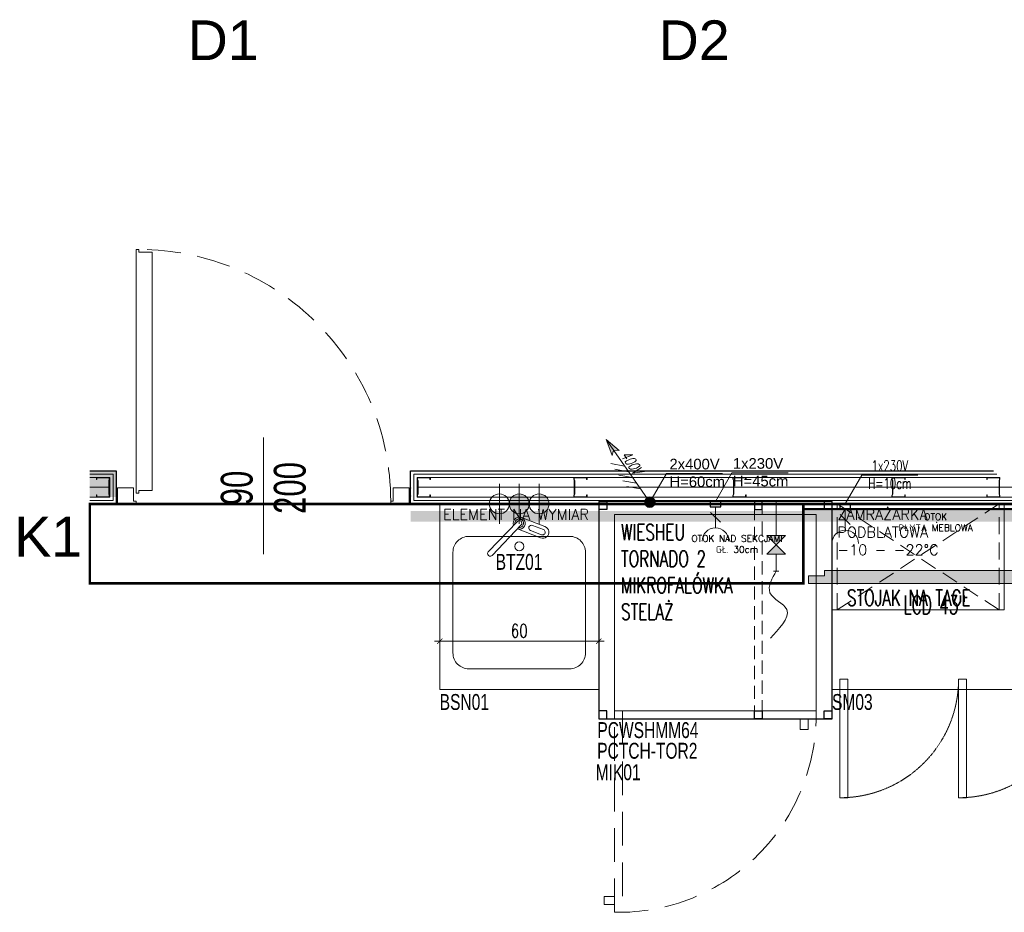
# Model space of a CAD drawing. Header units: millimetres. Extents: x -13532 to 2392, y -5241 to 5322.
# Tile 17 of 256: x -7454 to -7083, y -5132 to -4795. Entities that reach past the tile are written whole.
import ezdxf

# ---------------------------------------------------------------- set-up
doc = ezdxf.new("R2010")
doc.units = ezdxf.units.MM
for name, pattern in [('DASHED', [19.05, 12.7, -6.35]), ('DASHED2', [0.375, 0.25, -0.125]), ('DGN_STYLE_2', [30.2, 18.12, -12.08])]:
    doc.linetypes.add(name, pattern=pattern)
doc.layers.get('0').update_dxf_attribs({"lineweight": 9, "true_color": 0x939393})
doc.layers.get('Defpoints').update_dxf_attribs({"true_color": 0xdae6d4})
for name, color, linetype, lineweight in [('! stolarka nowa', 5, 'Continuous', 13), ('_A_ROZWINIĘCIA_OPISY', 252, 'Continuous', 15), ('CHLODNICTWO', 94, 'Continuous', 9), ('cz-gr', 122, 'Continuous', 30), ('GK - ŚRODEK - AGP1', 32, 'Continuous', 5)]:
    doc.layers.add(name, color=color, linetype=linetype, lineweight=lineweight)
for name, color, linetype, lineweight, true_color in [('batting - AGP1', 7, 'Continuous', 5, 0xadadad), ('daszed - 10 x 20', 7, 'Continuous', 5, 0xe1b6b6), ('drzwi - AGP1', 7, 'Continuous', 13, 0x7f7f7f), ('EI15151515', 7, 'Continuous', 5, 0xf97533), ('Meble - AGP1', 7, 'Continuous', 15, 0x999999), ('MEBLE PKN', 7, 'Continuous', 9, 0xa0a0a0), ('OPIS - AGP1', 7, 'Continuous', 0, 0x7f7f7f), ('profil - AGP1', 7, 'Continuous', 5, 0x3f3f3f)]:
    doc.layers.add(name, color=color, linetype=linetype, lineweight=lineweight, true_color=true_color)
doc.layers.add('Otok drewniany', color=7, linetype='Continuous', true_color=0xc69100)
doc.styles.add('Arch-Dim', font='simplex.shx', dxfattribs={"width": 0.75})
doc.styles.add('cebart', font='simplex.shx', dxfattribs={"width": 0.7, "oblique": 15, "height": 10})
doc.styles.add('JACEK_07', font='simplex.shx', dxfattribs={"width": 0.7})
doc.styles.add('RomanS', font='simplex.shx')
doc.styles.get("Standard").update_dxf_attribs({"font": 'arial.ttf'})
doc.styles.add('style1', font='simplex.shx', dxfattribs={"width": 0.6})
doc.styles.add('text', font='simplex.shx')
doc.linetypes.add('BATTING', pattern='A,0.0001,-0.1,[134,ltypeshp.shx,S=0.1,R=0,X=-0.1,Y=0],-0.2,[134,ltypeshp.shx,S=0.1,R=180,X=0.1,Y=0],-0.1', length=0.4001)
doc.dimstyles.new('wymiary 10', dxfattribs={"dimscale": 2, "dimtxt": 2.5, "dimasz": 1, "dimexe": 1, "dimexo": 2.5, "dimgap": 0.25, "dimtad": 1, "dimdec": 1, "dimzin": 9, "dimtxsty": 'Arch-Dim', "dimblk": 'ARCHTICK', "dimcen": 1, "dimdle": 1, "dimclrd": 256, "dimclre": 256, "dimclrt": 256, "dimadec": 0, "dimazin": 0, "dimtfac": 1, "dimtdec": 1, "dimtofl": 0, "dimtmove": 1, "dimatfit": 3, "dimldrblk": 'NONE', "dimfxl": 1, "dimtolj": 1, "dimtzin": 0, "dimarcsym": 0})

# ---------------------------------------------------------------- blocks, each defined once
blk = doc.blocks.new('*U169')
at = {"layer": '! stolarka nowa'}
for p in [(0, 3), (0, 0), (0, -3)]:
    blk.add_point(p, dxfattribs=at)
for p, q in [((7.5, 93), (7.5, 1)), ((7.5, 93), (8.5, 93)), ((8.5, 93), (8.5, 92)), ((8.5, 92), (13.5, 92)), ((13.5, 2), (13.5, 92)), ((0.5, 3), (0.5, -3)), ((0.5, 3), (6.5, 3)), ((6.5, 3), (6.5, -2)), ((7.5, 1), (8.5, 1)), ((8.5, 1), (8.5, 2)), ((8.5, 2), (13.5, 2)), ((110.5, 3), (104.5, 3)), ((104.5, -2), (104.5, 3)), ((110.5, 3), (110.5, -3)), ((7.5, -3), (0.5, -3)), ((6.5, -2), (7.5, -2)), ((7.5, -2), (7.5, -3)), ((103.5, -2), (103.5, -3)), ((103.5, -2), (104.5, -2)), ((103.5, -3), (110.5, -3))]:
    blk.add_line(p, q)
at = {"linetype": 'DASHED'}
blk.add_arc((8.5, -2), 95, 0, 90, dxfattribs=at)
for p in [(111, 3), (111, 0), (111, -3)]:
    blk.add_point(p)
at = {"layer": 'OPIS - AGP1'}
blk.add_line((55.5, -22.01), (55.5, 22.01), dxfattribs=at)
at = {"layer": 'OPIS - AGP1', "color": 7, "insert": (55.5, 2.99), "char_height": 12, "width": 10, "attachment_point": 5, "rotation": 90, "style": 'JACEK_07'}
blk.add_mtext('\\pxqc;{\\fArial|b0|i0|c238|p0;90\\P200}', dxfattribs=at)
blk = doc.blocks.new('_ArchTick')
at = {"color": 0, "linetype": 'ByBlock', "const_width": 0.15}
blk.add_lwpolyline([(-0.5, -0.5), (0.5, 0.5)], dxfattribs=at)
blk = doc.blocks.new('*D5390')
at = {"layer": 'Defpoints', "color": 0}
for p in [(60, -51.84), (0, -70), (60, -70)]:
    blk.add_point(p, dxfattribs=at)
at = {"layer": 'Meble - AGP1', "lineweight": -2}
for p, q in [((-2, -51.84), (62, -51.84)), ((0, -65), (0, -49.84)), ((60, -65), (60, -49.84))]:
    blk.add_line(p, q, dxfattribs=at)
at = {"layer": 'Meble - AGP1', "lineweight": -2, "xscale": 2, "yscale": 2, "zscale": 2, "rotation": 180}
blk.add_blockref('_ArchTick', (0, -51.84), dxfattribs=at)
at = {"layer": 'Meble - AGP1', "lineweight": -2, "xscale": 2, "yscale": 2, "zscale": 2}
blk.add_blockref('_ArchTick', (60, -51.84), dxfattribs=at)
at = {"layer": 'Meble - AGP1', "insert": (30, -47.94), "char_height": 5, "attachment_point": 5, "style": 'Arch-Dim'}
blk.add_mtext('\\A1;60', dxfattribs=at)
blk = doc.blocks.new('_None', base_point=(2.5, 0))
blk = doc.blocks.new('Woda_ciepla')
for p, q in [((0, -7.5), (0, 7.5)), ((0, 0), (0, 7.5)), ((7.5, 0), (-7.5, 0))]:
    blk.add_line(p, q)
blk.add_circle((0, 0), 3.75)
blk = doc.blocks.new('Odplyw_wody')
blk.add_hatch(color=256).paths.add_polyline_path([(0, 3.75, -1), (0, -3.75, -1)])
for p, q in [((0, -7.5), (0, 7.5)), ((7.5, 0), (-7.5, 0))]:
    blk.add_line(p, q)
blk.add_circle((0, 0), 3.75)
blk = doc.blocks.new('Woda_zimna')
blk.add_hatch(color=256).paths.add_polyline_path([(0, 3.75, -0.414214), (3.75, 0), (-3.75, 0, -0.414214)])
for p, q in [((0, -7.5), (0, 7.5)), ((7.5, 0), (-7.5, 0))]:
    blk.add_line(p, q)
blk.add_circle((0, 0), 3.75)
blk = doc.blocks.new('gn-230')
at = {"layer": 'Meble - AGP1'}
for p, q in [((-4, 0), (-19.8, 0)), ((-15.65, -3.75), (-8.15, 3.75))]:
    blk.add_line(p, q, dxfattribs=at)
at = {"layer": 'Meble - AGP1', "lineweight": 30}
blk.add_lwpolyline([(-4, -4), (0, -4), (0, 4), (-4, 4)], close=True, dxfattribs=at)
at = {"layer": 'Meble - AGP1'}
blk.add_arc((-29.8, 0), 10, 270, 90, dxfattribs=at)
blk = doc.blocks.new('*U319')
at = {"layer": 'Meble - AGP1'}
for points in [[(5, 0), (11.25, 10.83), (32.42, 10.83)], [(0, 0), (135, 0), (135, -70), (0, -70), (0, 0)]]:
    blk.add_lwpolyline(points, dxfattribs=at)
for points in [[(6, -110.9), (6, -66.15), (3, -66.15), (3, -110.9)], [(50.75, -110.9), (50.75, -66.15), (47.75, -66.15), (47.75, -110.9)]]:
    blk.add_lwpolyline(points, close=True, dxfattribs=at)
at = {"layer": 'Meble - AGP1', "linetype": 'DASHED', "ltscale": 0.01}
for centre in [(3, -66.15), (47.75, -66.15)]:
    blk.add_arc(centre, 44.75, 270, 0, dxfattribs=at)
at = {"layer": 'Meble - AGP1', "xscale": 0.5, "yscale": 0.5, "zscale": 0.5, "rotation": 90.00000000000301}
blk.add_blockref('gn-230', (5, 0), dxfattribs=at)
at = {"layer": 'Meble - AGP1'}
for s, insert, char_height, width, attachment_point, style in [('1x230V\\PH=10cm', (21.84, 11.05), 4, 21.1655, 5, 'JACEK_07'), ('{\\H0.8x;ZAMRAŻARKA\\PPODBLATOWA\\P-10 - -22%%DC}', (2, -2), 5, 58.8906, 1, 'text'), ('GASTROMAX', (133, -68), 4, 172.3315, 9, 'RomanS'), ('\\pxql;{\\fArial|b0|i0|c238|p34;SM03}', (10.24, -74.81), 6, 20.4806, 5, 'JACEK_07')]:
    blk.add_mtext(s, dxfattribs=dict(at, insert=insert, char_height=char_height, width=width, attachment_point=attachment_point, style=style))
blk = doc.blocks.new('*U193')
at = {"layer": 'Meble - AGP1', "linetype": 'DASHED', "ltscale": 0.5}
for points in [[(0, 0), (0, -40), (2, -40), (2, 0)], [(65, 0), (65, -40), (63, -40), (63, 0)]]:
    blk.add_lwpolyline(points, close=True, dxfattribs=at)
at = {"layer": 'Meble - AGP1'}
blk.add_lwpolyline([(0, 0), (0, -40), (65, -40), (65, 0)], close=True, dxfattribs=at)
at = {"layer": 'Meble - AGP1', "linetype": 'DASHED', "ltscale": 0.5}
for points in [[(63, 0), (2, -40)], [(63, -40), (2, 0)]]:
    blk.add_lwpolyline(points, dxfattribs=at)
at = {"layer": 'Meble - AGP1', "insert": (28.97, -35.42), "char_height": 6, "width": 101.2, "attachment_point": 5, "style": 'JACEK_07'}
blk.add_mtext('STOJAK NA TACE', dxfattribs=at)
blk = doc.blocks.new('Podstawa pod piece')
at = {"linetype": 'Continuous', "lineweight": 25}
for points in [[(0, -82), (88, -82), (88, 0), (0, 0), (0, -82)], [(0, 0), (3, 0), (3, -3), (0, -3)], [(88, 0), (85, 0), (85, -3), (88, -3)], [(0, -82), (3, -82), (3, -79), (0, -79)], [(88, -82), (85, -82), (85, -79), (88, -79)]]:
    blk.add_lwpolyline(points, dxfattribs=at)
for points in [[(61.7, 0), (58.7, 0), (58.7, -3), (61.7, -3)], [(61.7, -82), (58.7, -82), (58.7, -79), (61.7, -79)]]:
    blk.add_lwpolyline(points, close=True, dxfattribs=at)
at = {"linetype": 'DASHED2', "ltscale": 20}
blk.add_lwpolyline([(58.7, 0), (61.7, 0), (61.7, -82), (58.7, -82)], close=True, dxfattribs=at)
blk = doc.blocks.new('CEBART-ZAW-URZ')
h = blk.add_hatch(color=256)
h.paths.add_polyline_path([(-16.33, 0), (-12.78, -3.56), (-12.78, 3.56)])
h.paths.add_polyline_path([(-19.89, 3.56), (-19.89, -3.56), (-16.33, 0)])
for p, q in [((-26.28, 1.05), (-26.28, -1.05)), ((-26.28, 0), (-19.89, 0)), ((-19.89, 3.56), (-19.89, -3.56)), ((-19.89, 3.56), (-16.33, 0)), ((-19.89, -3.56), (-16.33, 0)), ((-12.78, 3.56), (-16.33, 0)), ((-12.78, -3.56), (-16.33, 0)), ((-12.78, 3.56), (-12.78, -3.56)), ((-12.78, 0), (0, 0))]:
    blk.add_line(p, q)
at = {"start_tangent": (-0.861524, 0.507717), "end_tangent": (-0.755154, 0.655547)}
blk.add_spline([(-26.28, 0), (-34.4, 2.34), (-40.71, -3.97), (-51.56, 2.15)], degree=3, dxfattribs=at)
blk = doc.blocks.new('K-400')
at = {"layer": 'Meble - AGP1'}
h = blk.add_hatch(color=256, dxfattribs=at)
h.paths.add_polyline_path([(34.29, 29.72), (40.76, 40.76), (33.87, 33.87)])
h.paths.add_polyline_path([(40.76, 40.76), (29.72, 34.29), (33.87, 33.87)])
blk.add_hatch(color=256, dxfattribs=at).paths.add_polyline_path([(3.96, 0, 1), (-3.96, 0, 1)])
for p, q in [((0, 0), (40.76, 40.76)), ((40.76, 40.76), (29.72, 34.29)), ((40.76, 40.76), (34.29, 29.72)), ((19.83, 30.44), (19.83, 19.83)), ((23.56, 34.17), (23.56, 23.56)), ((29.72, 34.29), (33.87, 33.87)), ((34.29, 29.72), (33.87, 33.87)), ((12.38, 22.99), (12.38, 12.38)), ((16.11, 26.71), (16.11, 16.11)), ((8.65, 19.26), (8.65, 8.65))]:
    blk.add_line(p, q, dxfattribs=at)
blk.add_circle((0, 0), 3.96, dxfattribs=at)
at = {"layer": 'Meble - AGP1', "style": 'cebart', "oblique": 15, "width": 0.7}
blk.add_text('400V', height=8, rotation=225, dxfattribs=at).set_placement((30.91, 28.38))
blk = doc.blocks.new('*U329')
at = {"layer": 'Meble - AGP1'}
for points in [[(19.31, -0.25), (25.57, 10.58), (46.73, 10.58)], [(44, 0), (50.25, 10.83), (71.42, 10.83)], [(6, -82), (82, -82), (82, -4.9), (6, -4.9), (6, -82)]]:
    blk.add_lwpolyline(points, dxfattribs=at)
for points in [[(6, -82), (82, -82), (82, -79), (6, -79)], [(79, -82), (76, -82), (76, -86), (79, -86)]]:
    blk.add_lwpolyline(points, close=True, dxfattribs=at)
at = {"layer": 'Meble - AGP1', "linetype": 'DASHED'}
for points in [[(6, -155), (6, -79), (9, -79), (9, -155)], [(6, -152), (6, -149), (2, -149), (2, -152)]]:
    blk.add_lwpolyline(points, close=True, dxfattribs=at)
blk.add_arc((7.5, -80.5), 74.5, 268.8463, 1.1537, dxfattribs=at)
at = {"layer": 'Meble - AGP1'}
for name, p, xscale, yscale, zscale, rotation in [('K-400', (19.31, -0.25), 0.4999999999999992, 0.4999999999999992, 0.4999999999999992, 79.91980827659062), ('gn-230', (44, 0), 0.5, 0.5, 0.5, 90)]:
    blk.add_blockref(name, p, dxfattribs=dict(at, xscale=xscale, yscale=yscale, zscale=zscale, rotation=rotation))
blk.add_blockref('Podstawa pod piece', (0, 0), dxfattribs=at)
at = {"layer": 'Meble - AGP1', "rotation": 90}
blk.add_blockref('CEBART-ZAW-URZ', (66.94, 0), dxfattribs=at)
at = {"layer": 'Meble - AGP1', "char_height": 4, "width": 32.4538, "attachment_point": 1}
for s, insert in [('2x400V\\PH=60cm', (26.67, 16.14)), ('1x230V\\PH=45cm', (50.6, 16.39))]:
    blk.add_mtext(s, dxfattribs=dict(at, insert=insert))
at = {"layer": 'Meble - AGP1', "char_height": 6, "style": 'JACEK_07'}
for s, insert, width, attachment_point in [('\\pxql;WIESHEU\\PTORNADO 2\\PMIKROFALÓWKA\\PSTELAŻ', (46.41, -26.59), 76, 5), ('\\pxqc;{\\fArial|b0|i0|c238|p34;PCWSHMM64}', (9.39, -83.24), 18.3, 1), ('\\pxqc;{\\fArial|b0|i0|c238|p34;PCTCH-TOR2}', (9.17, -91.04), 18.3, 1), ('\\pxqc;{\\fArial|b0|i0|c238|p34;MIK01}', (-1.84, -99.14), 18.3, 1)]:
    blk.add_mtext(s, dxfattribs=dict(at, insert=insert, width=width, attachment_point=attachment_point))
blk = doc.blocks.new('*U307')
at = {"linetype": 'DASHED', "const_width": 1}
blk.add_lwpolyline([(-49.93, 0), (231.11, 0), (231.11, -2), (-49.93, -2)], close=True, dxfattribs=at)
at = {"insert": (0, -6.94), "char_height": 2.5, "width": 50, "attachment_point": 5, "style": 'RomanS'}
blk.add_mtext('OTOK \\PPŁYTA MEBLOWA', dxfattribs=at)
blk = doc.blocks.new('*U315')
at = {"linetype": 'DASHED', "const_width": 1}
blk.add_lwpolyline([(-244.17, 0), (25, 0), (25, -30), (-244.17, -30)], close=True, dxfattribs=at)
at = {"insert": (0, -15.12), "char_height": 2.5, "width": 50, "attachment_point": 5, "style": 'RomanS'}
blk.add_mtext('OTOK NAD SEKCJAMI \\PGŁ. 30cm', dxfattribs=at)
blk = doc.blocks.new('43 LCD top')
at = {"layer": 'Meble - AGP1'}
h = blk.add_hatch(color=256, dxfattribs=at)
h.dxf.hatch_style = 1
h.paths.add_polyline_path([(3419.81, 2134.69), (3419.81, 2137.52), (3425.81, 2137.52), (3425.81, 2139.52), (3510.56, 2139.52), (3510.56, 2137.52), (3516.56, 2137.52), (3516.56, 2134.69)])
blk.add_lwpolyline([(3419.81, 2134.69), (3516.56, 2134.69), (3516.56, 2137.52), (3510.56, 2137.52), (3510.56, 2139.52), (3425.81, 2139.52), (3425.81, 2137.52), (3419.81, 2137.52)], close=True, dxfattribs=at)
for p in [(3417.81, 2157.69), (3468.18, 2157.69), (3518.56, 2157.69), (3417.81, 2134.69), (3518.56, 2134.69)]:
    blk.add_point(p, dxfattribs=at)
at = {"layer": 'Meble - AGP1', "insert": (3455.65, 2130.11), "char_height": 7, "attachment_point": 1, "style": 'style1'}
blk.add_mtext_dynamic_manual_height_columns('LCD 43"', width=55.1787, gutter_width=50, heights=[0], dxfattribs=at)
blk = doc.blocks.new('*U247')
for p in [(-3419.81, -2134.69), (-3323.06, -2134.69), (-3226.31, -2134.69), (-3129.56, -2134.69)]:
    blk.add_blockref('43 LCD top', p)
blk = doc.blocks.new('*U318')
at = {"layer": 'Meble - AGP1'}
for p, q in [((29.29, -6.61), (18.33, -18.15)), ((39.71, -8.59), (30.82, -5.15)), ((30.71, -7.97), (19.76, -19.51)), ((38.06, -12.86), (29.29, -9.47)), ((38.37, -11.65), (34.28, -10.07)), ((39.13, -9.69), (35.04, -8.11))]:
    blk.add_line(p, q, dxfattribs=at)
blk.add_lwpolyline([(0, 0), (60, 0), (60, -70), (0, -70)], close=True, dxfattribs=at)
blk.add_lwpolyline([(11, -12.26), (49, -12.26, -0.414214), (55, -18.26), (55, -56.26, -0.414214), (49, -62.26), (11, -62.26, -0.414214), (5, -56.26), (5, -18.26, -0.414214)], format="xyb", close=True, dxfattribs=at)
blk.add_circle((30, -16.04), 1.69, dxfattribs=at)
for centre, radius, start, end in [((30, -7.29), 2.29, 251.9178, 201.0494), ((30, -7.29), 1.62, 263.7549, 189.2123), ((30, -7.29), 0.983, 316.4836, 136.4836), ((34.66, -9.09), 1.05, 68.8835, 248.8835), ((38.89, -10.72), 2.29, 248.8831, 68.8835), ((38.75, -10.67), 1.05, 248.8831, 68.8835), ((19.04, -18.83), 0.983, 136.4836, 316.4836)]:
    blk.add_arc(centre, radius, start, end, dxfattribs=at)
at = {"layer": 'Meble - AGP1', "rotation": 270}
for name, p in [('Woda_ciepla', (22.5, 0)), ('Odplyw_wody', (30, 0)), ('Woda_zimna', (37.5, 0))]:
    blk.add_blockref(name, p, dxfattribs=at)
at = {"layer": 'Meble - AGP1'}
for s, insert, char_height, width, attachment_point, style in [('{\\H0.8x;ELEMENT NA WYMIAR}', (1.28, -2), 5, 58.8906, 1, 'text'), ('\\pxql;{\\fArial|b0|i0|c238|p34;BTZ01}', (31.36, -21.94), 6, 20.4806, 5, 'JACEK_07'), ('\\pxql;{\\fArial|b0|i0|c238|p34;BSN01}', (10.24, -74.81), 6, 20.4806, 5, 'JACEK_07')]:
    blk.add_mtext(s, dxfattribs=dict(at, insert=insert, char_height=char_height, width=width, attachment_point=attachment_point, style=style))
dim = blk.add_linear_dim(base=(60, -51.84), p1=(0, -70), p2=(60, -70), dimstyle='wymiary 10', dxfattribs=at)
dim.commit()
dim.dimension.update_dxf_attribs({"geometry": '*D5390', "text_midpoint": (30, -50.94), "dimtype": 160})

msp = doc.modelspace()

# ---------------------------------------------------------------- linework, layer by layer
at = {"layer": 'batting - AGP1', "linetype": 'BATTING', "ltscale": 8}
for points in [[(-7420.8524, -4971.2118), (-7427.9857, -4971.2118)], [(-6815.4853, -4971.2119), (-7304.1191, -4971.2118)]]:
    msp.add_lwpolyline(points, dxfattribs=at)
at = {"layer": 'cz-gr'}
for p, q in [((-7427.9874, -4964.962), (-7417.9857, -4964.962)), ((-7417.9857, -4964.962), (-7417.9857, -4977.4619)), ((-7306.9857, -4977.462), (-7306.9857, -4964.962)), ((-7306.9857, -4964.962), (-7087.1149, -4964.962)), ((-7417.9857, -4977.4619), (-7427.9857, -4977.4619)), ((-6815.4853, -4977.4619), (-7306.9857, -4977.462))]:
    msp.add_line(p, q, dxfattribs=at)
at = {"layer": 'daszed - 10 x 20', "linetype": 'DGN_STYLE_2', "const_width": 4}
msp.add_lwpolyline([(-7306.9857, -4982.2132), (-6815.2746, -4982.2132)], dxfattribs=at)
at = {"layer": 'EI15151515', "lineweight": 40, "ltscale": 10, "const_width": 9.8}
msp.add_lwpolyline([(-7417.9857, -4969.962), (-7427.9874, -4969.9617)], dxfattribs=at)
at = {"layer": 'GK - ŚRODEK - AGP1', "linetype": 'Continuous'}
for p, q in [((-7427.9857, -4966.212), (-7419.2357, -4966.212)), ((-7419.2357, -4966.212), (-7419.2357, -4976.2119)), ((-7427.9857, -4967.462), (-7421.4, -4967.462)), ((-7420.4857, -4967.4626), (-7420.4857, -4974.9626)), ((-7421.4, -4974.9619), (-7427.9857, -4974.9619)), ((-7419.2357, -4976.2119), (-7427.9857, -4976.2119))]:
    msp.add_line(p, q, dxfattribs=at)
at = {"layer": 'GK - ŚRODEK - AGP1'}
for p, q in [((-7305.7357, -4976.212), (-7305.7357, -4966.212)), ((-7305.7357, -4966.212), (-7085.8649, -4966.212)), ((-7304.4857, -4974.962), (-7304.4857, -4967.462)), ((-7304.4857, -4967.462), (-7084.6149, -4967.462)), ((-6815.4853, -4976.2119), (-7305.7357, -4976.212)), ((-6815.4853, -4974.9619), (-7304.4857, -4974.962))]:
    msp.add_line(p, q, dxfattribs=at)
at = {"layer": 'profil - AGP1', "ltscale": 5}
for points in [[(-7420.6857, -4973.7618), (-7420.4856, -4974.2951), (-7420.4856, -4974.9618), (-7425.4856, -4974.9619), (-7425.4856, -4974.2119), (-7425.4856, -4974.1416), (-7425.4374, -4974.0916), (-7425.3672, -4974.0916), (-7425.319, -4974.1416), (-7425.319, -4974.2119), (-7425.319, -4974.7952), (-7420.6523, -4974.7951), (-7420.6523, -4974.3253), (-7420.8523, -4973.792), (-7420.8524, -4968.6316), (-7420.6524, -4968.0982), (-7420.6524, -4967.6285), (-7425.3191, -4967.6285), (-7425.3191, -4968.2119), (-7425.3653, -4968.2698), (-7425.4395, -4968.2698), (-7425.4857, -4968.2119), (-7425.4857, -4967.4619), (-7420.4857, -4967.4618), (-7420.4857, -4968.1285), (-7420.6857, -4968.6618)], [(-7304.2858, -4973.7618), (-7304.4858, -4974.2951), (-7304.4858, -4974.9618), (-7299.4858, -4974.9619), (-7299.4858, -4974.2119), (-7299.4858, -4974.1417), (-7299.534, -4974.0916), (-7299.6043, -4974.0916), (-7299.6525, -4974.1417), (-7299.6525, -4974.2119), (-7299.6525, -4974.7952), (-7304.3192, -4974.7952), (-7304.3192, -4974.3254), (-7304.1192, -4973.792), (-7304.1191, -4968.6316), (-7304.3191, -4968.0983), (-7304.3191, -4967.6285), (-7299.6524, -4967.6285), (-7299.6524, -4968.2119), (-7299.6062, -4968.2699), (-7299.532, -4968.2699), (-7299.4858, -4968.2119), (-7299.4857, -4967.4619), (-7304.4857, -4967.4618), (-7304.4857, -4968.1285), (-7304.2858, -4968.6618)], [(-7245.2001, -4973.7612), (-7245.4001, -4974.2945), (-7245.4001, -4974.9612), (-7240.4001, -4974.9612), (-7240.4001, -4974.2112), (-7240.4001, -4974.141), (-7240.4483, -4974.091), (-7240.5185, -4974.091), (-7240.5668, -4974.141), (-7240.5668, -4974.2112), (-7240.5668, -4974.7946), (-7245.2334, -4974.7945), (-7245.2334, -4974.3247), (-7245.0334, -4973.7914), (-7245.0333, -4968.631), (-7245.2333, -4968.0976), (-7245.2333, -4967.6278), (-7240.5667, -4967.6279), (-7240.5667, -4968.2112), (-7240.5204, -4968.2692), (-7240.4463, -4968.2692), (-7240.4, -4968.2112), (-7240.4, -4967.4612), (-7245.4, -4967.4612), (-7245.4, -4968.1278), (-7245.2, -4968.6612)], [(-7185.2001, -4973.7612), (-7185.4001, -4974.2945), (-7185.4001, -4974.9612), (-7180.4001, -4974.9612), (-7180.4001, -4974.2112), (-7180.4001, -4974.141), (-7180.4483, -4974.091), (-7180.5185, -4974.091), (-7180.5668, -4974.141), (-7180.5668, -4974.2112), (-7180.5668, -4974.7946), (-7185.2334, -4974.7945), (-7185.2334, -4974.3247), (-7185.0334, -4973.7914), (-7185.0333, -4968.631), (-7185.2333, -4968.0976), (-7185.2333, -4967.6278), (-7180.5667, -4967.6279), (-7180.5667, -4968.2112), (-7180.5204, -4968.2692), (-7180.4463, -4968.2692), (-7180.4, -4968.2112), (-7180.4, -4967.4612), (-7185.4, -4967.4612), (-7185.4, -4968.1278), (-7185.2, -4968.6612)], [(-7125.2001, -4973.7612), (-7125.4001, -4974.2945), (-7125.4001, -4974.9612), (-7120.4001, -4974.9612), (-7120.4001, -4974.2112), (-7120.4001, -4974.141), (-7120.4483, -4974.091), (-7120.5185, -4974.091), (-7120.5668, -4974.141), (-7120.5668, -4974.2112), (-7120.5668, -4974.7946), (-7125.2334, -4974.7945), (-7125.2334, -4974.3247), (-7125.0334, -4973.7914), (-7125.0333, -4968.631), (-7125.2333, -4968.0976), (-7125.2333, -4967.6278), (-7120.5667, -4967.6279), (-7120.5667, -4968.2112), (-7120.5204, -4968.2692), (-7120.4463, -4968.2692), (-7120.4, -4968.2112), (-7120.4, -4967.4612), (-7125.4, -4967.4612), (-7125.4, -4968.1278), (-7125.2, -4968.6612)], [(-7084.8148, -4973.762), (-7084.6148, -4974.2953), (-7084.6148, -4974.962), (-7089.6148, -4974.962), (-7089.6148, -4974.212), (-7089.6148, -4974.1418), (-7089.5666, -4974.0918), (-7089.4964, -4974.0918), (-7089.4481, -4974.1418), (-7089.4481, -4974.212), (-7089.4481, -4974.7954), (-7084.7815, -4974.7953), (-7084.7815, -4974.3255), (-7084.9815, -4973.7922), (-7084.9816, -4968.6317), (-7084.7816, -4968.0984), (-7084.7816, -4967.6286), (-7089.4482, -4967.6287), (-7089.4482, -4968.212), (-7089.4945, -4968.27), (-7089.5686, -4968.27), (-7089.6149, -4968.212), (-7089.6149, -4967.462), (-7084.6149, -4967.462), (-7084.6149, -4968.1286), (-7084.8149, -4968.662)]]:
    msp.add_lwpolyline(points, close=True, dxfattribs=at)

# ---------------------------------------------------------------- block references
msp.add_blockref('*U247', (-7156.8127, -5007.462))
at = {"layer": 'CHLODNICTWO'}
for name, p in [('*U319', (-7147.9853, -4977.4619)), ('*U318', (-7295.9853, -4977.4619)), ('*U193', (-7147.9854, -4977.462))]:
    msp.add_blockref(name, p, dxfattribs=at)
at = {"layer": 'drzwi - AGP1', "color": 30, "linetype": 'Continuous', "lineweight": 18, "rotation": 359.9999999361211}
msp.add_blockref('*U169', (-7417.9857, -4974.4626), dxfattribs=at)
at = {"layer": 'MEBLE PKN'}
msp.add_blockref('*U329', (-7235.9853, -4976.5975), dxfattribs=at)
at = {"layer": 'Otok drewniany'}
for name, p in [('*U315', (-7183.8127, -4977.4619)), ('*U307', (-7108.8811, -4977.462))]:
    msp.add_blockref(name, p, dxfattribs=at)

# ---------------------------------------------------------------- texts
at = {"layer": '_A_ROZWINIĘCIA_OPISY', "char_height": 15, "attachment_point": 1}
for s, insert in [('D1', (-7391.0624, -4795.0177)), ('D2', (-7213.3858, -4795.0185))]:
    msp.add_mtext_dynamic_manual_height_columns(s, width=44.069342, gutter_width=12.5, heights=[0], dxfattribs=dict(at, insert=insert))
at = {"layer": '_A_ROZWINIĘCIA_OPISY', "insert": (-7456.5101, -4982.3326), "char_height": 15, "width": 10.508892, "attachment_point": 1}
msp.add_mtext('K1', dxfattribs=at)

doc.saveas('drawing.dxf')
